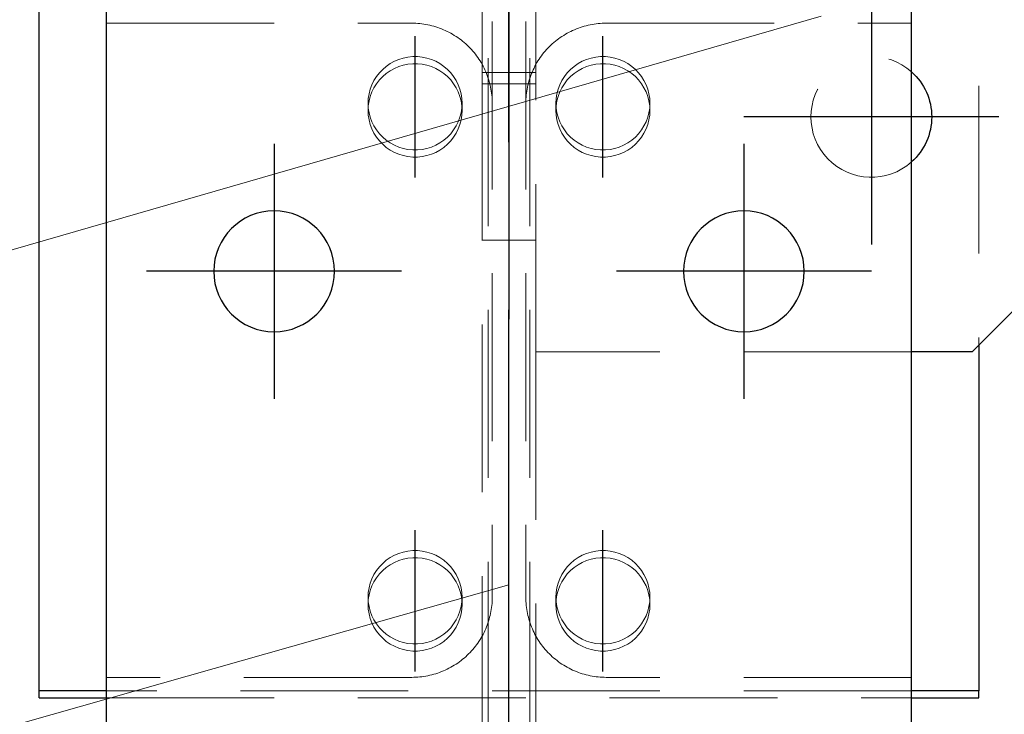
# Model space of a CAD drawing. Header units: millimetres. Extents: x 3515 to 4529, y 13642 to 14292.
# Tile 82 of 96: x 4238 to 4252, y 14184 to 14195. Entities that reach past the tile are written whole.
import ezdxf

# ---------------------------------------------------------------- set-up
doc = ezdxf.new("R2010")
doc.units = ezdxf.units.MM
doc.header["$LTSCALE"] = 10
doc.linetypes.add('HIDDEN', pattern=[0.375, 0.25, -0.125])
doc.linetypes.add('MITTE', pattern=[2, 1.25, -0.25, 0.25, -0.25])
doc.layers.get('Defpoints').update_dxf_attribs({"color": 1})
for name, color, linetype, lineweight in [('PS_DIM', 4, 'Continuous', 13), ('PS_Hidden', 2, 'HIDDEN', 9), ('PS_Pos', 1, 'Continuous', 15), ('PS_SOLID', 7, 'Continuous', 30)]:
    doc.layers.add(name, color=color, linetype=linetype, lineweight=lineweight)
doc.layers.add('PS_MID', color=5, linetype='MITTE')
doc.layers.add('PS_SHAPE', color=3, linetype='Continuous')
doc.styles.add('simplex', font='simplex.shx', dxfattribs={"width": 0.75})
doc.dimstyles.new('1_10_GŁ_DS1-LS10', dxfattribs={"dimtxt": 2, "dimasz": 2, "dimexe": 2, "dimexo": 5, "dimgap": 1, "dimtad": 1, "dimjust": 4, "dimdec": 0, "dimlfac": 10, "dimtxsty": 'simplex', "dimblk1": 'NONE', "dimsah": 1, "dimcen": 2, "dimclrd": 256, "dimclre": 256, "dimclrt": 3, "dimadec": 1, "dimazin": 0, "dimtfac": 1, "dimtdec": 0, "dimtmove": 2, "dimatfit": 3, "dimfxl": 1, "dimarcsym": 0})

# ---------------------------------------------------------------- blocks, each defined once
blk = doc.blocks.new('*D213')
at = {"layer": 'Defpoints', "color": 0, "transparency": 16777216}
for p in [(4248.319, 14193.109), (4264.911, 14193.109), (4250.819, 14057.599)]:
    blk.add_point(p, dxfattribs=at)
at = {"layer": 'PS_DIM', "lineweight": -2, "transparency": 16777216}
for p, q in [((4253.319, 14193.109), (4266.911, 14193.109)), ((4264.911, 14057.599), (4264.911, 14191.109)), ((4255.819, 14057.599), (4266.911, 14057.599))]:
    blk.add_line(p, q, dxfattribs=at)
at = {"layer": 'PS_DIM', "transparency": 16777216}
blk.add_solid([(4264.578, 14191.109), (4265.245, 14191.109), (4264.911, 14193.109)], dxfattribs=at)
at = {"layer": 'PS_DIM', "color": 3, "transparency": 16777216, "insert": (4261.284, 14195.129), "char_height": 2, "attachment_point": 5, "rotation": 0.0573, "style": 'simplex'}
blk.add_mtext('3969', dxfattribs=at)
blk = doc.blocks.new('_None')
blk = doc.blocks.new('*D214')
at = {"layer": 'Defpoints', "color": 0, "transparency": 16777216}
for p in [(4241.851, 14212.233), (4264.911, 14212.233), (4250.819, 14057.599)]:
    blk.add_point(p, dxfattribs=at)
at = {"layer": 'PS_DIM', "lineweight": -2, "transparency": 16777216}
for p, q in [((4246.851, 14212.233), (4266.911, 14212.233)), ((4264.911, 14057.599), (4264.911, 14210.233)), ((4255.819, 14057.599), (4266.911, 14057.599))]:
    blk.add_line(p, q, dxfattribs=at)
at = {"layer": 'PS_DIM', "transparency": 16777216}
blk.add_solid([(4264.578, 14210.233), (4265.245, 14210.233), (4264.911, 14212.233)], dxfattribs=at)
at = {"layer": 'PS_DIM', "color": 3, "transparency": 16777216, "insert": (4261.391, 14214.253), "char_height": 2, "attachment_point": 5, "rotation": 0.0573, "style": 'simplex'}
blk.add_mtext('4160', dxfattribs=at)
blk = doc.blocks.new('*X471')
at = {"layer": 'PS_Hidden', "color": 2, "linetype": 'HIDDEN'}
for p, q in [((4244.509, 14157.733), (4244.509, 14212.233)), ((4245.129, 14157.733), (4245.129, 14212.233)), ((4244.569, 14198.28), (4244.569, 14185.954)), ((4245.069, 14198.28), (4245.069, 14185.954)), ((4245.219, 14189.609), (4245.219, 14197.609)), ((4251.819, 14197.323), (4251.819, 14189.709)), ((4244.419, 14193.768), (4244.419, 14196.003)), ((4238.819, 14194.505), (4243.369, 14194.505)), ((4243.369, 14194.505), (4243.4, 14194.505)), ((4243.4, 14194.505), (4243.43, 14194.504)), ((4243.43, 14194.504), (4243.46, 14194.502)), ((4243.46, 14194.502), (4243.491, 14194.499)), ((4243.491, 14194.499), (4243.521, 14194.496)), ((4243.521, 14194.496), (4243.551, 14194.491)), ((4243.551, 14194.491), (4243.581, 14194.486)), ((4243.581, 14194.486), (4243.611, 14194.481)), ((4243.611, 14194.481), (4243.641, 14194.474)), ((4243.641, 14194.474), (4243.67, 14194.467)), ((4243.67, 14194.467), (4243.699, 14194.459)), ((4243.699, 14194.459), (4243.729, 14194.45)), ((4245.91, 14194.45), (4245.939, 14194.459)), ((4245.939, 14194.459), (4245.969, 14194.467)), ((4245.969, 14194.467), (4245.998, 14194.474)), ((4245.998, 14194.474), (4246.028, 14194.481)), ((4246.028, 14194.481), (4246.058, 14194.486)), ((4246.058, 14194.486), (4246.088, 14194.491)), ((4246.088, 14194.491), (4246.118, 14194.496)), ((4246.118, 14194.496), (4246.148, 14194.499)), ((4246.148, 14194.499), (4246.178, 14194.502)), ((4246.178, 14194.502), (4246.209, 14194.504)), ((4246.209, 14194.504), (4246.239, 14194.505)), ((4246.239, 14194.505), (4246.269, 14194.505)), ((4246.269, 14194.505), (4246.269, 14194.505)), ((4246.269, 14194.505), (4250.819, 14194.505)), ((4243.729, 14194.45), (4243.757, 14194.441)), ((4243.757, 14194.441), (4243.786, 14194.431)), ((4243.786, 14194.431), (4243.815, 14194.42)), ((4243.815, 14194.42), (4243.843, 14194.408)), ((4243.843, 14194.408), (4243.87, 14194.396)), ((4243.87, 14194.396), (4243.898, 14194.383)), ((4243.898, 14194.383), (4243.925, 14194.369)), ((4243.925, 14194.369), (4243.952, 14194.355)), ((4243.952, 14194.355), (4243.978, 14194.34)), ((4243.978, 14194.34), (4244.004, 14194.324)), ((4244.004, 14194.324), (4244.03, 14194.308)), ((4245.609, 14194.308), (4245.635, 14194.324)), ((4245.635, 14194.324), (4245.661, 14194.34)), ((4245.661, 14194.34), (4245.687, 14194.355)), ((4245.687, 14194.355), (4245.714, 14194.369)), ((4245.714, 14194.369), (4245.741, 14194.383)), ((4245.741, 14194.383), (4245.768, 14194.396)), ((4245.768, 14194.396), (4245.796, 14194.408)), ((4245.796, 14194.408), (4245.824, 14194.42)), ((4245.824, 14194.42), (4245.853, 14194.431)), ((4245.853, 14194.431), (4245.881, 14194.441)), ((4245.881, 14194.441), (4245.91, 14194.45)), ((4244.03, 14194.308), (4244.055, 14194.291)), ((4244.055, 14194.291), (4244.08, 14194.274)), ((4244.08, 14194.274), (4244.104, 14194.255)), ((4244.104, 14194.255), (4244.128, 14194.237)), ((4244.128, 14194.237), (4244.151, 14194.217)), ((4244.151, 14194.217), (4244.174, 14194.197)), ((4244.174, 14194.197), (4244.196, 14194.177)), ((4244.196, 14194.177), (4244.218, 14194.156)), ((4245.421, 14194.156), (4245.443, 14194.177)), ((4245.443, 14194.177), (4245.465, 14194.197)), ((4245.465, 14194.197), (4245.488, 14194.217)), ((4245.488, 14194.217), (4245.511, 14194.237)), ((4245.511, 14194.237), (4245.535, 14194.255)), ((4245.535, 14194.255), (4245.559, 14194.274)), ((4245.559, 14194.274), (4245.584, 14194.291)), ((4245.584, 14194.291), (4245.609, 14194.308)), ((4244.218, 14194.156), (4244.239, 14194.134)), ((4244.239, 14194.134), (4244.26, 14194.112)), ((4244.26, 14194.112), (4244.28, 14194.089)), ((4244.28, 14194.089), (4244.299, 14194.066)), ((4244.299, 14194.066), (4244.318, 14194.042)), ((4244.318, 14194.042), (4244.337, 14194.018)), ((4244.337, 14194.018), (4244.354, 14193.994)), ((4245.284, 14193.994), (4245.302, 14194.018)), ((4245.302, 14194.018), (4245.32, 14194.042)), ((4245.32, 14194.042), (4245.339, 14194.066)), ((4245.339, 14194.066), (4245.359, 14194.089)), ((4245.359, 14194.089), (4245.379, 14194.112)), ((4245.379, 14194.112), (4245.4, 14194.134)), ((4245.4, 14194.134), (4245.421, 14194.156)), ((4242.991, 14193.862), (4243.049, 14193.903)), ((4243.049, 14193.903), (4243.111, 14193.937)), ((4243.111, 14193.937), (4243.176, 14193.965)), ((4243.176, 14193.965), (4243.244, 14193.986)), ((4243.244, 14193.88), (4243.176, 14193.858)), ((4243.244, 14193.986), (4243.313, 14194)), ((4243.313, 14193.894), (4243.244, 14193.88)), ((4243.313, 14194), (4243.384, 14194.007)), ((4243.384, 14193.901), (4243.313, 14193.894)), ((4243.384, 14194.007), (4243.455, 14194.007)), ((4243.455, 14193.901), (4243.384, 14193.901)), ((4243.455, 14194.007), (4243.525, 14194)), ((4243.525, 14193.894), (4243.455, 14193.901)), ((4243.525, 14194), (4243.595, 14193.986)), ((4243.595, 14193.88), (4243.525, 14193.894)), ((4243.595, 14193.986), (4243.662, 14193.965)), ((4243.662, 14193.858), (4243.595, 14193.88)), ((4243.662, 14193.965), (4243.728, 14193.937)), ((4243.728, 14193.937), (4243.79, 14193.903)), ((4243.79, 14193.903), (4243.848, 14193.862)), ((4244.354, 14193.994), (4244.371, 14193.968)), ((4244.371, 14193.968), (4244.388, 14193.943)), ((4244.388, 14193.943), (4244.403, 14193.917)), ((4244.403, 14193.917), (4244.419, 14193.891)), ((4244.419, 14193.891), (4244.433, 14193.864)), ((4245.206, 14193.864), (4245.22, 14193.891)), ((4245.22, 14193.891), (4245.235, 14193.917)), ((4245.235, 14193.917), (4245.251, 14193.943)), ((4245.251, 14193.943), (4245.267, 14193.968)), ((4245.267, 14193.968), (4245.284, 14193.994)), ((4245.791, 14193.862), (4245.849, 14193.903)), ((4245.849, 14193.903), (4245.911, 14193.937)), ((4245.911, 14193.937), (4245.976, 14193.965)), ((4245.976, 14193.965), (4246.044, 14193.986)), ((4246.044, 14193.88), (4245.976, 14193.858)), ((4246.044, 14193.986), (4246.113, 14194)), ((4246.113, 14193.894), (4246.044, 14193.88)), ((4246.113, 14194), (4246.184, 14194.007)), ((4246.184, 14193.901), (4246.113, 14193.894)), ((4246.184, 14194.007), (4246.255, 14194.007)), ((4246.255, 14193.901), (4246.184, 14193.901)), ((4246.255, 14194.007), (4246.325, 14194)), ((4246.325, 14193.894), (4246.255, 14193.901)), ((4246.325, 14194), (4246.395, 14193.986)), ((4246.395, 14193.88), (4246.325, 14193.894)), ((4246.395, 14193.986), (4246.462, 14193.965)), ((4246.462, 14193.858), (4246.395, 14193.88)), ((4246.462, 14193.965), (4246.528, 14193.937)), ((4246.528, 14193.937), (4246.59, 14193.903)), ((4246.59, 14193.903), (4246.648, 14193.862)), ((4242.845, 14193.709), (4242.888, 14193.765)), ((4242.888, 14193.765), (4242.937, 14193.816)), ((4242.937, 14193.816), (4242.991, 14193.862)), ((4242.991, 14193.756), (4242.937, 14193.71)), ((4243.049, 14193.796), (4242.991, 14193.756)), ((4243.111, 14193.831), (4243.049, 14193.796)), ((4243.176, 14193.858), (4243.111, 14193.831)), ((4243.728, 14193.831), (4243.662, 14193.858)), ((4243.79, 14193.796), (4243.728, 14193.831)), ((4243.848, 14193.756), (4243.79, 14193.796)), ((4243.848, 14193.862), (4243.902, 14193.816)), ((4243.902, 14193.71), (4243.848, 14193.756)), ((4243.902, 14193.816), (4243.951, 14193.765)), ((4243.951, 14193.765), (4243.994, 14193.709)), ((4244.419, 14193.768), (4244.419, 14177.072)), ((4245.219, 14193.768), (4244.419, 14193.768)), ((4244.433, 14193.864), (4244.447, 14193.837)), ((4244.447, 14193.837), (4244.46, 14193.81)), ((4244.46, 14193.81), (4244.472, 14193.782)), ((4244.472, 14193.782), (4244.484, 14193.754)), ((4244.484, 14193.754), (4244.495, 14193.726)), ((4244.495, 14193.726), (4244.505, 14193.698)), ((4245.134, 14193.698), (4245.144, 14193.726)), ((4245.144, 14193.726), (4245.155, 14193.754)), ((4245.155, 14193.754), (4245.167, 14193.782)), ((4245.167, 14193.782), (4245.179, 14193.81)), ((4245.179, 14193.81), (4245.192, 14193.837)), ((4245.192, 14193.837), (4245.206, 14193.864)), ((4245.645, 14193.709), (4245.688, 14193.765)), ((4245.688, 14193.765), (4245.737, 14193.816)), ((4245.737, 14193.816), (4245.791, 14193.862)), ((4245.791, 14193.756), (4245.737, 14193.71)), ((4245.849, 14193.796), (4245.791, 14193.756)), ((4245.911, 14193.831), (4245.849, 14193.796)), ((4245.976, 14193.858), (4245.911, 14193.831)), ((4246.528, 14193.831), (4246.462, 14193.858)), ((4246.59, 14193.796), (4246.528, 14193.831)), ((4246.648, 14193.756), (4246.59, 14193.796)), ((4246.648, 14193.862), (4246.702, 14193.816)), ((4246.702, 14193.71), (4246.648, 14193.756)), ((4246.702, 14193.816), (4246.751, 14193.765)), ((4246.751, 14193.765), (4246.794, 14193.709)), ((4242.751, 14193.52), (4242.776, 14193.586)), ((4242.776, 14193.586), (4242.807, 14193.65)), ((4242.807, 14193.65), (4242.845, 14193.709)), ((4242.845, 14193.603), (4242.807, 14193.544)), ((4242.888, 14193.659), (4242.845, 14193.603)), ((4242.937, 14193.71), (4242.888, 14193.659)), ((4243.951, 14193.659), (4243.902, 14193.71)), ((4243.994, 14193.603), (4243.951, 14193.659)), ((4243.994, 14193.709), (4244.031, 14193.65)), ((4244.031, 14193.544), (4243.994, 14193.603)), ((4244.031, 14193.65), (4244.063, 14193.586)), ((4244.063, 14193.586), (4244.087, 14193.52)), ((4245.219, 14193.6), (4244.419, 14193.6)), ((4244.505, 14193.698), (4244.514, 14193.669)), ((4244.514, 14193.669), (4244.523, 14193.64)), ((4244.523, 14193.64), (4244.531, 14193.611)), ((4244.531, 14193.611), (4244.538, 14193.582)), ((4244.538, 14193.582), (4244.545, 14193.552)), ((4245.094, 14193.552), (4245.1, 14193.582)), ((4245.1, 14193.582), (4245.108, 14193.611)), ((4245.108, 14193.611), (4245.116, 14193.64)), ((4245.116, 14193.64), (4245.124, 14193.669)), ((4245.124, 14193.669), (4245.134, 14193.698)), ((4245.551, 14193.52), (4245.576, 14193.586)), ((4245.576, 14193.586), (4245.607, 14193.65)), ((4245.607, 14193.65), (4245.645, 14193.709)), ((4245.645, 14193.603), (4245.607, 14193.544)), ((4245.688, 14193.659), (4245.645, 14193.603)), ((4245.737, 14193.71), (4245.688, 14193.659)), ((4246.751, 14193.659), (4246.702, 14193.71)), ((4246.794, 14193.603), (4246.751, 14193.659)), ((4246.794, 14193.709), (4246.831, 14193.65)), ((4246.831, 14193.544), (4246.794, 14193.603)), ((4246.831, 14193.65), (4246.863, 14193.586)), ((4246.863, 14193.586), (4246.887, 14193.52)), ((4242.723, 14193.382), (4242.734, 14193.452)), ((4242.734, 14193.452), (4242.751, 14193.52)), ((4242.776, 14193.48), (4242.751, 14193.414)), ((4242.807, 14193.544), (4242.776, 14193.48)), ((4244.063, 14193.48), (4244.031, 14193.544)), ((4244.087, 14193.414), (4244.063, 14193.48)), ((4244.087, 14193.52), (4244.105, 14193.452)), ((4244.105, 14193.452), (4244.116, 14193.382)), ((4244.545, 14193.552), (4244.551, 14193.522)), ((4244.551, 14193.522), (4244.556, 14193.493)), ((4244.556, 14193.493), (4244.56, 14193.463)), ((4244.56, 14193.463), (4244.563, 14193.433)), ((4244.563, 14193.433), (4244.566, 14193.402)), ((4245.073, 14193.402), (4245.076, 14193.433)), ((4245.076, 14193.433), (4245.079, 14193.463)), ((4245.079, 14193.463), (4245.083, 14193.493)), ((4245.083, 14193.493), (4245.088, 14193.522)), ((4245.088, 14193.522), (4245.094, 14193.552)), ((4245.523, 14193.382), (4245.534, 14193.452)), ((4245.534, 14193.452), (4245.551, 14193.52)), ((4245.576, 14193.48), (4245.551, 14193.414)), ((4245.607, 14193.544), (4245.576, 14193.48)), ((4246.863, 14193.48), (4246.831, 14193.544)), ((4246.887, 14193.414), (4246.863, 14193.48)), ((4246.887, 14193.52), (4246.905, 14193.452)), ((4246.905, 14193.452), (4246.916, 14193.382)), ((4242.719, 14193.312), (4242.723, 14193.382)), ((4242.723, 14193.241), (4242.719, 14193.312)), ((4242.719, 14193.312), (4242.719, 14193.206)), ((4242.734, 14193.346), (4242.723, 14193.276)), ((4242.751, 14193.414), (4242.734, 14193.346)), ((4244.105, 14193.346), (4244.087, 14193.414)), ((4244.116, 14193.276), (4244.105, 14193.346)), ((4244.116, 14193.382), (4244.119, 14193.312)), ((4244.119, 14193.312), (4244.116, 14193.241)), ((4244.119, 14193.312), (4244.119, 14193.206)), ((4244.566, 14193.402), (4244.568, 14193.372)), ((4244.568, 14193.372), (4244.569, 14193.342)), ((4244.569, 14193.342), (4244.569, 14193.312)), ((4244.569, 14193.312), (4244.569, 14193.312)), ((4245.069, 14193.312), (4245.07, 14193.342)), ((4245.07, 14193.342), (4245.071, 14193.372)), ((4245.071, 14193.372), (4245.073, 14193.402)), ((4245.519, 14193.312), (4245.523, 14193.382)), ((4245.523, 14193.241), (4245.519, 14193.312)), ((4245.519, 14193.312), (4245.519, 14193.206)), ((4245.534, 14193.346), (4245.523, 14193.276)), ((4245.551, 14193.414), (4245.534, 14193.346)), ((4246.905, 14193.346), (4246.887, 14193.414)), ((4246.916, 14193.276), (4246.905, 14193.346)), ((4246.916, 14193.382), (4246.919, 14193.312)), ((4246.919, 14193.312), (4246.916, 14193.241)), ((4246.919, 14193.312), (4246.919, 14193.206)), ((4242.723, 14193.276), (4242.719, 14193.206)), ((4242.719, 14193.206), (4242.723, 14193.135)), ((4242.734, 14193.172), (4242.723, 14193.241)), ((4242.751, 14193.103), (4242.734, 14193.172)), ((4244.105, 14193.172), (4244.087, 14193.103)), ((4244.116, 14193.241), (4244.105, 14193.172)), ((4244.119, 14193.206), (4244.116, 14193.276)), ((4244.116, 14193.135), (4244.119, 14193.206)), ((4245.523, 14193.276), (4245.519, 14193.206)), ((4245.519, 14193.206), (4245.523, 14193.135)), ((4245.534, 14193.172), (4245.523, 14193.241)), ((4245.551, 14193.103), (4245.534, 14193.172)), ((4246.905, 14193.172), (4246.887, 14193.103)), ((4246.916, 14193.241), (4246.905, 14193.172)), ((4246.919, 14193.206), (4246.916, 14193.276)), ((4246.916, 14193.135), (4246.919, 14193.206)), ((4242.723, 14193.135), (4242.734, 14193.066)), ((4242.734, 14193.066), (4242.751, 14192.997)), ((4242.776, 14193.037), (4242.751, 14193.103)), ((4242.751, 14192.997), (4242.776, 14192.931)), ((4242.807, 14192.974), (4242.776, 14193.037)), ((4244.063, 14193.037), (4244.031, 14192.974)), ((4244.087, 14193.103), (4244.063, 14193.037)), ((4244.063, 14192.931), (4244.087, 14192.997)), ((4244.087, 14192.997), (4244.105, 14193.066)), ((4244.105, 14193.066), (4244.116, 14193.135)), ((4245.523, 14193.135), (4245.534, 14193.066)), ((4245.534, 14193.066), (4245.551, 14192.997)), ((4245.576, 14193.037), (4245.551, 14193.103)), ((4245.551, 14192.997), (4245.576, 14192.931)), ((4245.607, 14192.974), (4245.576, 14193.037)), ((4246.863, 14193.037), (4246.831, 14192.974)), ((4246.887, 14193.103), (4246.863, 14193.037)), ((4246.863, 14192.931), (4246.887, 14192.997)), ((4246.887, 14192.997), (4246.905, 14193.066)), ((4246.905, 14193.066), (4246.916, 14193.135)), ((4242.776, 14192.931), (4242.807, 14192.868)), ((4242.845, 14192.914), (4242.807, 14192.974)), ((4242.807, 14192.868), (4242.845, 14192.808)), ((4242.888, 14192.858), (4242.845, 14192.914)), ((4242.937, 14192.807), (4242.888, 14192.858)), ((4243.951, 14192.858), (4243.902, 14192.807)), ((4243.994, 14192.914), (4243.951, 14192.858)), ((4244.031, 14192.974), (4243.994, 14192.914)), ((4243.994, 14192.808), (4244.031, 14192.868)), ((4244.031, 14192.868), (4244.063, 14192.931)), ((4245.576, 14192.931), (4245.607, 14192.868)), ((4245.645, 14192.914), (4245.607, 14192.974)), ((4245.607, 14192.868), (4245.645, 14192.808)), ((4245.688, 14192.858), (4245.645, 14192.914)), ((4245.737, 14192.807), (4245.688, 14192.858)), ((4246.751, 14192.858), (4246.702, 14192.807)), ((4246.794, 14192.914), (4246.751, 14192.858)), ((4246.831, 14192.974), (4246.794, 14192.914)), ((4246.794, 14192.808), (4246.831, 14192.868)), ((4246.831, 14192.868), (4246.863, 14192.931)), ((4242.845, 14192.808), (4242.888, 14192.752)), ((4242.888, 14192.752), (4242.937, 14192.701)), ((4242.991, 14192.761), (4242.937, 14192.807)), ((4242.937, 14192.701), (4242.991, 14192.655)), ((4243.049, 14192.721), (4242.991, 14192.761)), ((4243.111, 14192.687), (4243.049, 14192.721)), ((4243.79, 14192.721), (4243.728, 14192.687)), ((4243.848, 14192.761), (4243.79, 14192.721)), ((4243.902, 14192.807), (4243.848, 14192.761)), ((4243.848, 14192.655), (4243.902, 14192.701)), ((4243.902, 14192.701), (4243.951, 14192.752)), ((4243.951, 14192.752), (4243.994, 14192.808)), ((4245.645, 14192.808), (4245.688, 14192.752)), ((4245.688, 14192.752), (4245.737, 14192.701)), ((4245.791, 14192.761), (4245.737, 14192.807)), ((4245.737, 14192.701), (4245.791, 14192.655)), ((4245.849, 14192.721), (4245.791, 14192.761)), ((4245.911, 14192.687), (4245.849, 14192.721)), ((4246.59, 14192.721), (4246.528, 14192.687)), ((4246.648, 14192.761), (4246.59, 14192.721)), ((4246.702, 14192.807), (4246.648, 14192.761)), ((4246.648, 14192.655), (4246.702, 14192.701)), ((4246.702, 14192.701), (4246.751, 14192.752)), ((4246.751, 14192.752), (4246.794, 14192.808)), ((4242.991, 14192.655), (4243.049, 14192.615)), ((4243.049, 14192.615), (4243.111, 14192.581)), ((4243.176, 14192.659), (4243.111, 14192.687)), ((4243.111, 14192.581), (4243.176, 14192.553)), ((4243.244, 14192.638), (4243.176, 14192.659)), ((4243.176, 14192.553), (4243.244, 14192.532)), ((4243.313, 14192.624), (4243.244, 14192.638)), ((4243.384, 14192.617), (4243.313, 14192.624)), ((4243.455, 14192.617), (4243.384, 14192.617)), ((4243.525, 14192.624), (4243.455, 14192.617)), ((4243.595, 14192.638), (4243.525, 14192.624)), ((4243.662, 14192.659), (4243.595, 14192.638)), ((4243.595, 14192.532), (4243.662, 14192.553)), ((4243.728, 14192.687), (4243.662, 14192.659)), ((4243.662, 14192.553), (4243.728, 14192.581)), ((4243.728, 14192.581), (4243.79, 14192.615)), ((4243.79, 14192.615), (4243.848, 14192.655)), ((4245.791, 14192.655), (4245.849, 14192.615)), ((4245.849, 14192.615), (4245.911, 14192.581)), ((4245.976, 14192.659), (4245.911, 14192.687)), ((4245.911, 14192.581), (4245.976, 14192.553)), ((4246.044, 14192.638), (4245.976, 14192.659)), ((4245.976, 14192.553), (4246.044, 14192.532)), ((4246.113, 14192.624), (4246.044, 14192.638)), ((4246.184, 14192.617), (4246.113, 14192.624)), ((4246.255, 14192.617), (4246.184, 14192.617)), ((4246.325, 14192.624), (4246.255, 14192.617)), ((4246.395, 14192.638), (4246.325, 14192.624)), ((4246.462, 14192.659), (4246.395, 14192.638)), ((4246.395, 14192.532), (4246.462, 14192.553)), ((4246.528, 14192.687), (4246.462, 14192.659)), ((4246.462, 14192.553), (4246.528, 14192.581)), ((4246.528, 14192.581), (4246.59, 14192.615)), ((4246.59, 14192.615), (4246.648, 14192.655)), ((4243.244, 14192.532), (4243.313, 14192.518)), ((4243.313, 14192.518), (4243.384, 14192.511)), ((4243.384, 14192.511), (4243.455, 14192.511)), ((4243.455, 14192.511), (4243.525, 14192.518)), ((4243.525, 14192.518), (4243.595, 14192.532)), ((4246.044, 14192.532), (4246.113, 14192.518)), ((4246.113, 14192.518), (4246.184, 14192.511)), ((4246.184, 14192.511), (4246.255, 14192.511)), ((4246.255, 14192.511), (4246.325, 14192.518)), ((4246.325, 14192.518), (4246.395, 14192.532)), ((4245.219, 14191.272), (4244.419, 14191.272)), ((4245.219, 14189.609), (4245.219, 14177.072)), ((4250.819, 14189.609), (4245.219, 14189.609)), ((4242.991, 14186.504), (4243.049, 14186.544)), ((4243.049, 14186.544), (4243.111, 14186.579)), ((4243.111, 14186.579), (4243.176, 14186.606)), ((4243.176, 14186.606), (4243.244, 14186.627)), ((4243.244, 14186.627), (4243.313, 14186.642)), ((4243.313, 14186.536), (4243.244, 14186.521)), ((4243.313, 14186.642), (4243.384, 14186.649)), ((4243.384, 14186.543), (4243.313, 14186.536)), ((4243.384, 14186.649), (4243.455, 14186.649)), ((4243.455, 14186.543), (4243.384, 14186.543)), ((4243.455, 14186.649), (4243.525, 14186.642)), ((4243.525, 14186.536), (4243.455, 14186.543)), ((4243.525, 14186.642), (4243.595, 14186.627)), ((4243.595, 14186.521), (4243.525, 14186.536)), ((4243.595, 14186.627), (4243.662, 14186.606)), ((4243.662, 14186.606), (4243.728, 14186.579)), ((4243.728, 14186.579), (4243.79, 14186.544)), ((4243.79, 14186.544), (4243.848, 14186.504)), ((4245.791, 14186.504), (4245.849, 14186.544)), ((4245.849, 14186.544), (4245.911, 14186.579)), ((4245.911, 14186.579), (4245.976, 14186.606)), ((4245.976, 14186.606), (4246.044, 14186.627)), ((4246.044, 14186.627), (4246.113, 14186.642)), ((4246.113, 14186.536), (4246.044, 14186.521)), ((4246.113, 14186.642), (4246.184, 14186.649)), ((4246.184, 14186.543), (4246.113, 14186.536)), ((4246.184, 14186.649), (4246.255, 14186.649)), ((4246.255, 14186.543), (4246.184, 14186.543)), ((4246.255, 14186.649), (4246.325, 14186.642)), ((4246.325, 14186.536), (4246.255, 14186.543)), ((4246.325, 14186.642), (4246.395, 14186.627)), ((4246.395, 14186.521), (4246.325, 14186.536)), ((4246.395, 14186.627), (4246.462, 14186.606)), ((4246.462, 14186.606), (4246.528, 14186.579)), ((4246.528, 14186.579), (4246.59, 14186.544)), ((4246.59, 14186.544), (4246.648, 14186.504)), ((4242.845, 14186.351), (4242.888, 14186.407)), ((4242.888, 14186.407), (4242.937, 14186.458)), ((4242.937, 14186.458), (4242.991, 14186.504)), ((4242.991, 14186.398), (4242.937, 14186.352)), ((4243.049, 14186.438), (4242.991, 14186.398)), ((4243.111, 14186.472), (4243.049, 14186.438)), ((4243.176, 14186.5), (4243.111, 14186.472)), ((4243.244, 14186.521), (4243.176, 14186.5)), ((4243.662, 14186.5), (4243.595, 14186.521)), ((4243.728, 14186.472), (4243.662, 14186.5)), ((4243.79, 14186.438), (4243.728, 14186.472)), ((4243.848, 14186.398), (4243.79, 14186.438)), ((4243.848, 14186.504), (4243.902, 14186.458)), ((4243.902, 14186.352), (4243.848, 14186.398)), ((4243.902, 14186.458), (4243.951, 14186.407)), ((4243.951, 14186.407), (4243.994, 14186.351)), ((4245.645, 14186.351), (4245.688, 14186.407)), ((4245.688, 14186.407), (4245.737, 14186.458)), ((4245.737, 14186.458), (4245.791, 14186.504)), ((4245.791, 14186.398), (4245.737, 14186.352)), ((4245.849, 14186.438), (4245.791, 14186.398)), ((4245.911, 14186.472), (4245.849, 14186.438)), ((4245.976, 14186.5), (4245.911, 14186.472)), ((4246.044, 14186.521), (4245.976, 14186.5)), ((4246.462, 14186.5), (4246.395, 14186.521)), ((4246.528, 14186.472), (4246.462, 14186.5)), ((4246.59, 14186.438), (4246.528, 14186.472)), ((4246.648, 14186.398), (4246.59, 14186.438)), ((4246.648, 14186.504), (4246.702, 14186.458)), ((4246.702, 14186.352), (4246.648, 14186.398)), ((4246.702, 14186.458), (4246.751, 14186.407)), ((4246.751, 14186.407), (4246.794, 14186.351)), ((4242.776, 14186.228), (4242.807, 14186.291)), ((4242.807, 14186.291), (4242.845, 14186.351)), ((4242.845, 14186.245), (4242.807, 14186.185)), ((4242.888, 14186.301), (4242.845, 14186.245)), ((4242.937, 14186.352), (4242.888, 14186.301)), ((4243.951, 14186.301), (4243.902, 14186.352)), ((4243.994, 14186.245), (4243.951, 14186.301)), ((4243.994, 14186.351), (4244.031, 14186.291)), ((4244.031, 14186.185), (4243.994, 14186.245)), ((4244.031, 14186.291), (4244.063, 14186.228)), ((4245.576, 14186.228), (4245.607, 14186.291)), ((4245.607, 14186.291), (4245.645, 14186.351)), ((4245.645, 14186.245), (4245.607, 14186.185)), ((4245.688, 14186.301), (4245.645, 14186.245)), ((4245.737, 14186.352), (4245.688, 14186.301)), ((4246.751, 14186.301), (4246.702, 14186.352)), ((4246.794, 14186.245), (4246.751, 14186.301)), ((4246.794, 14186.351), (4246.831, 14186.291)), ((4246.831, 14186.185), (4246.794, 14186.245)), ((4246.831, 14186.291), (4246.863, 14186.228)), ((4242.734, 14186.094), (4242.751, 14186.162)), ((4242.751, 14186.162), (4242.776, 14186.228)), ((4242.776, 14186.122), (4242.751, 14186.056)), ((4242.807, 14186.185), (4242.776, 14186.122)), ((4244.063, 14186.122), (4244.031, 14186.185)), ((4244.063, 14186.228), (4244.087, 14186.162)), ((4244.087, 14186.056), (4244.063, 14186.122)), ((4244.087, 14186.162), (4244.105, 14186.094)), ((4245.534, 14186.094), (4245.551, 14186.162)), ((4245.551, 14186.162), (4245.576, 14186.228)), ((4245.576, 14186.122), (4245.551, 14186.056)), ((4245.607, 14186.185), (4245.576, 14186.122)), ((4246.863, 14186.122), (4246.831, 14186.185)), ((4246.863, 14186.228), (4246.887, 14186.162)), ((4246.887, 14186.056), (4246.863, 14186.122)), ((4246.887, 14186.162), (4246.905, 14186.094)), ((4242.719, 14185.954), (4242.723, 14186.024)), ((4242.723, 14185.883), (4242.719, 14185.954)), ((4242.719, 14185.954), (4242.719, 14185.848)), ((4242.723, 14186.024), (4242.734, 14186.094)), ((4242.734, 14185.988), (4242.723, 14185.918)), ((4242.751, 14186.056), (4242.734, 14185.988)), ((4244.105, 14185.988), (4244.087, 14186.056)), ((4244.105, 14186.094), (4244.116, 14186.024)), ((4244.116, 14185.918), (4244.105, 14185.988)), ((4244.116, 14186.024), (4244.119, 14185.954)), ((4244.119, 14185.954), (4244.116, 14185.883)), ((4244.119, 14185.954), (4244.119, 14185.848)), ((4244.569, 14185.954), (4244.569, 14185.923)), ((4245.07, 14185.923), (4245.069, 14185.954)), ((4245.069, 14185.954), (4245.069, 14185.954)), ((4245.519, 14185.954), (4245.523, 14186.024)), ((4245.523, 14185.883), (4245.519, 14185.954)), ((4245.519, 14185.954), (4245.519, 14185.848)), ((4245.523, 14186.024), (4245.534, 14186.094)), ((4245.534, 14185.988), (4245.523, 14185.918)), ((4245.551, 14186.056), (4245.534, 14185.988)), ((4246.905, 14185.988), (4246.887, 14186.056)), ((4246.905, 14186.094), (4246.916, 14186.024)), ((4246.916, 14185.918), (4246.905, 14185.988)), ((4246.916, 14186.024), (4246.919, 14185.954)), ((4246.919, 14185.954), (4246.916, 14185.883)), ((4246.919, 14185.954), (4246.919, 14185.848)), ((4242.723, 14185.918), (4242.719, 14185.848)), ((4242.719, 14185.848), (4242.723, 14185.777)), ((4242.734, 14185.814), (4242.723, 14185.883)), ((4242.751, 14185.745), (4242.734, 14185.814)), ((4244.105, 14185.814), (4244.087, 14185.745)), ((4244.116, 14185.883), (4244.105, 14185.814)), ((4244.119, 14185.848), (4244.116, 14185.918)), ((4244.116, 14185.777), (4244.119, 14185.848)), ((4244.56, 14185.803), (4244.556, 14185.773)), ((4244.563, 14185.833), (4244.56, 14185.803)), ((4244.566, 14185.863), (4244.563, 14185.833)), ((4244.568, 14185.893), (4244.566, 14185.863)), ((4244.569, 14185.923), (4244.568, 14185.893)), ((4245.071, 14185.893), (4245.07, 14185.923)), ((4245.073, 14185.863), (4245.071, 14185.893)), ((4245.076, 14185.833), (4245.073, 14185.863)), ((4245.079, 14185.803), (4245.076, 14185.833)), ((4245.083, 14185.773), (4245.079, 14185.803)), ((4245.523, 14185.918), (4245.519, 14185.848)), ((4245.519, 14185.848), (4245.523, 14185.777)), ((4245.534, 14185.814), (4245.523, 14185.883)), ((4245.551, 14185.745), (4245.534, 14185.814)), ((4246.905, 14185.814), (4246.887, 14185.745)), ((4246.916, 14185.883), (4246.905, 14185.814)), ((4246.919, 14185.848), (4246.916, 14185.918)), ((4246.916, 14185.777), (4246.919, 14185.848)), ((4242.723, 14185.777), (4242.734, 14185.707)), ((4242.734, 14185.707), (4242.751, 14185.639)), ((4242.776, 14185.679), (4242.751, 14185.745)), ((4242.807, 14185.616), (4242.776, 14185.679)), ((4244.063, 14185.679), (4244.031, 14185.616)), ((4244.087, 14185.745), (4244.063, 14185.679)), ((4244.087, 14185.639), (4244.105, 14185.707)), ((4244.105, 14185.707), (4244.116, 14185.777)), ((4244.531, 14185.655), (4244.523, 14185.625)), ((4244.538, 14185.684), (4244.531, 14185.655)), ((4244.545, 14185.713), (4244.538, 14185.684)), ((4244.551, 14185.743), (4244.545, 14185.713)), ((4244.556, 14185.773), (4244.551, 14185.743)), ((4245.088, 14185.743), (4245.083, 14185.773)), ((4245.094, 14185.713), (4245.088, 14185.743)), ((4245.1, 14185.684), (4245.094, 14185.713)), ((4245.108, 14185.655), (4245.1, 14185.684)), ((4245.116, 14185.625), (4245.108, 14185.655)), ((4245.523, 14185.777), (4245.534, 14185.707)), ((4245.534, 14185.707), (4245.551, 14185.639)), ((4245.576, 14185.679), (4245.551, 14185.745)), ((4245.607, 14185.616), (4245.576, 14185.679)), ((4246.863, 14185.679), (4246.831, 14185.616)), ((4246.887, 14185.745), (4246.863, 14185.679)), ((4246.887, 14185.639), (4246.905, 14185.707)), ((4246.905, 14185.707), (4246.916, 14185.777)), ((4242.751, 14185.639), (4242.776, 14185.573)), ((4242.776, 14185.573), (4242.807, 14185.51)), ((4242.845, 14185.556), (4242.807, 14185.616)), ((4242.807, 14185.51), (4242.845, 14185.45)), ((4242.888, 14185.5), (4242.845, 14185.556)), ((4243.994, 14185.556), (4243.951, 14185.5)), ((4244.031, 14185.616), (4243.994, 14185.556)), ((4243.994, 14185.45), (4244.031, 14185.51)), ((4244.031, 14185.51), (4244.063, 14185.573)), ((4244.063, 14185.573), (4244.087, 14185.639)), ((4244.484, 14185.511), (4244.472, 14185.483)), ((4244.495, 14185.539), (4244.484, 14185.511)), ((4244.505, 14185.568), (4244.495, 14185.539)), ((4244.514, 14185.596), (4244.505, 14185.568)), ((4244.523, 14185.625), (4244.514, 14185.596)), ((4245.124, 14185.596), (4245.116, 14185.625)), ((4245.134, 14185.568), (4245.124, 14185.596)), ((4245.144, 14185.539), (4245.134, 14185.568)), ((4245.155, 14185.511), (4245.144, 14185.539)), ((4245.167, 14185.483), (4245.155, 14185.511)), ((4245.551, 14185.639), (4245.576, 14185.573)), ((4245.576, 14185.573), (4245.607, 14185.51)), ((4245.645, 14185.556), (4245.607, 14185.616)), ((4245.607, 14185.51), (4245.645, 14185.45)), ((4245.688, 14185.5), (4245.645, 14185.556)), ((4246.794, 14185.556), (4246.751, 14185.5)), ((4246.831, 14185.616), (4246.794, 14185.556)), ((4246.794, 14185.45), (4246.831, 14185.51)), ((4246.831, 14185.51), (4246.863, 14185.573)), ((4246.863, 14185.573), (4246.887, 14185.639)), ((4242.845, 14185.45), (4242.888, 14185.394)), ((4242.937, 14185.449), (4242.888, 14185.5)), ((4242.888, 14185.394), (4242.937, 14185.343)), ((4242.991, 14185.403), (4242.937, 14185.449)), ((4243.049, 14185.363), (4242.991, 14185.403)), ((4243.111, 14185.329), (4243.049, 14185.363)), ((4243.79, 14185.363), (4243.728, 14185.329)), ((4243.848, 14185.403), (4243.79, 14185.363)), ((4243.902, 14185.449), (4243.848, 14185.403)), ((4243.951, 14185.5), (4243.902, 14185.449)), ((4243.902, 14185.343), (4243.951, 14185.394)), ((4243.951, 14185.394), (4243.994, 14185.45)), ((4244.419, 14185.375), (4244.403, 14185.348)), ((4244.433, 14185.401), (4244.419, 14185.375)), ((4244.447, 14185.428), (4244.433, 14185.401)), ((4244.46, 14185.455), (4244.447, 14185.428)), ((4244.472, 14185.483), (4244.46, 14185.455)), ((4245.179, 14185.455), (4245.167, 14185.483)), ((4245.192, 14185.428), (4245.179, 14185.455)), ((4245.206, 14185.401), (4245.192, 14185.428)), ((4245.22, 14185.375), (4245.206, 14185.401)), ((4245.235, 14185.348), (4245.22, 14185.375)), ((4245.645, 14185.45), (4245.688, 14185.394)), ((4245.737, 14185.449), (4245.688, 14185.5)), ((4245.688, 14185.394), (4245.737, 14185.343)), ((4245.791, 14185.403), (4245.737, 14185.449)), ((4245.849, 14185.363), (4245.791, 14185.403)), ((4245.911, 14185.329), (4245.849, 14185.363)), ((4246.59, 14185.363), (4246.528, 14185.329)), ((4246.648, 14185.403), (4246.59, 14185.363)), ((4246.702, 14185.449), (4246.648, 14185.403)), ((4246.751, 14185.5), (4246.702, 14185.449)), ((4246.702, 14185.343), (4246.751, 14185.394)), ((4246.751, 14185.394), (4246.794, 14185.45)), ((4242.937, 14185.343), (4242.991, 14185.297)), ((4242.991, 14185.297), (4243.049, 14185.257)), ((4243.049, 14185.257), (4243.111, 14185.223)), ((4243.176, 14185.301), (4243.111, 14185.329)), ((4243.111, 14185.223), (4243.176, 14185.195)), ((4243.244, 14185.28), (4243.176, 14185.301)), ((4243.313, 14185.266), (4243.244, 14185.28)), ((4243.384, 14185.259), (4243.313, 14185.266)), ((4243.455, 14185.259), (4243.384, 14185.259)), ((4243.525, 14185.266), (4243.455, 14185.259)), ((4243.595, 14185.28), (4243.525, 14185.266)), ((4243.662, 14185.301), (4243.595, 14185.28)), ((4243.728, 14185.329), (4243.662, 14185.301)), ((4243.662, 14185.195), (4243.728, 14185.223)), ((4243.728, 14185.223), (4243.79, 14185.257)), ((4243.79, 14185.257), (4243.848, 14185.297)), ((4243.848, 14185.297), (4243.902, 14185.343)), ((4244.318, 14185.223), (4244.299, 14185.2)), ((4244.337, 14185.247), (4244.318, 14185.223)), ((4244.354, 14185.272), (4244.337, 14185.247)), ((4244.371, 14185.297), (4244.354, 14185.272)), ((4244.388, 14185.322), (4244.371, 14185.297)), ((4244.403, 14185.348), (4244.388, 14185.322)), ((4245.251, 14185.322), (4245.235, 14185.348)), ((4245.267, 14185.297), (4245.251, 14185.322)), ((4245.284, 14185.272), (4245.267, 14185.297)), ((4245.302, 14185.247), (4245.284, 14185.272)), ((4245.32, 14185.223), (4245.302, 14185.247)), ((4245.339, 14185.2), (4245.32, 14185.223)), ((4245.737, 14185.343), (4245.791, 14185.297)), ((4245.791, 14185.297), (4245.849, 14185.257)), ((4245.849, 14185.257), (4245.911, 14185.223)), ((4245.976, 14185.301), (4245.911, 14185.329)), ((4245.911, 14185.223), (4245.976, 14185.195)), ((4246.044, 14185.28), (4245.976, 14185.301)), ((4246.113, 14185.266), (4246.044, 14185.28)), ((4246.184, 14185.259), (4246.113, 14185.266)), ((4246.255, 14185.259), (4246.184, 14185.259)), ((4246.325, 14185.266), (4246.255, 14185.259)), ((4246.395, 14185.28), (4246.325, 14185.266)), ((4246.462, 14185.301), (4246.395, 14185.28)), ((4246.528, 14185.329), (4246.462, 14185.301)), ((4246.462, 14185.195), (4246.528, 14185.223)), ((4246.528, 14185.223), (4246.59, 14185.257)), ((4246.59, 14185.257), (4246.648, 14185.297)), ((4246.648, 14185.297), (4246.702, 14185.343)), ((4243.176, 14185.195), (4243.244, 14185.174)), ((4243.244, 14185.174), (4243.313, 14185.16)), ((4243.313, 14185.16), (4243.384, 14185.152)), ((4243.384, 14185.152), (4243.455, 14185.152)), ((4243.455, 14185.152), (4243.525, 14185.16)), ((4243.525, 14185.16), (4243.595, 14185.174)), ((4243.595, 14185.174), (4243.662, 14185.195)), ((4244.174, 14185.068), (4244.151, 14185.048)), ((4244.196, 14185.089), (4244.174, 14185.068)), ((4244.218, 14185.11), (4244.196, 14185.089)), ((4244.239, 14185.132), (4244.218, 14185.11)), ((4244.26, 14185.154), (4244.239, 14185.132)), ((4244.28, 14185.176), (4244.26, 14185.154)), ((4244.299, 14185.2), (4244.28, 14185.176)), ((4245.359, 14185.176), (4245.339, 14185.2)), ((4245.379, 14185.154), (4245.359, 14185.176)), ((4245.4, 14185.132), (4245.379, 14185.154)), ((4245.421, 14185.11), (4245.4, 14185.132)), ((4245.443, 14185.089), (4245.421, 14185.11)), ((4245.465, 14185.068), (4245.443, 14185.089)), ((4245.488, 14185.048), (4245.465, 14185.068)), ((4245.976, 14185.195), (4246.044, 14185.174)), ((4246.044, 14185.174), (4246.113, 14185.16)), ((4246.113, 14185.16), (4246.184, 14185.152)), ((4246.184, 14185.152), (4246.255, 14185.152)), ((4246.255, 14185.152), (4246.325, 14185.16)), ((4246.325, 14185.16), (4246.395, 14185.174)), ((4246.395, 14185.174), (4246.462, 14185.195)), ((4243.978, 14184.925), (4243.952, 14184.91)), ((4244.004, 14184.941), (4243.978, 14184.925)), ((4244.03, 14184.957), (4244.004, 14184.941)), ((4244.055, 14184.974), (4244.03, 14184.957)), ((4244.08, 14184.992), (4244.055, 14184.974)), ((4244.104, 14185.01), (4244.08, 14184.992)), ((4244.128, 14185.029), (4244.104, 14185.01)), ((4244.151, 14185.048), (4244.128, 14185.029)), ((4245.511, 14185.029), (4245.488, 14185.048)), ((4245.535, 14185.01), (4245.511, 14185.029)), ((4245.559, 14184.992), (4245.535, 14185.01)), ((4245.584, 14184.974), (4245.559, 14184.992)), ((4245.609, 14184.957), (4245.584, 14184.974)), ((4245.635, 14184.941), (4245.609, 14184.957)), ((4245.661, 14184.925), (4245.635, 14184.941)), ((4245.687, 14184.91), (4245.661, 14184.925)), ((4243.551, 14184.774), (4243.521, 14184.77)), ((4243.581, 14184.779), (4243.551, 14184.774)), ((4243.611, 14184.785), (4243.581, 14184.779)), ((4243.641, 14184.791), (4243.611, 14184.785)), ((4243.67, 14184.799), (4243.641, 14184.791)), ((4243.699, 14184.806), (4243.67, 14184.799)), ((4243.729, 14184.815), (4243.699, 14184.806)), ((4243.757, 14184.825), (4243.729, 14184.815)), ((4243.786, 14184.835), (4243.757, 14184.825)), ((4243.815, 14184.846), (4243.786, 14184.835)), ((4243.843, 14184.857), (4243.815, 14184.846)), ((4243.87, 14184.869), (4243.843, 14184.857)), ((4243.898, 14184.882), (4243.87, 14184.869)), ((4243.925, 14184.896), (4243.898, 14184.882)), ((4243.952, 14184.91), (4243.925, 14184.896)), ((4245.714, 14184.896), (4245.687, 14184.91)), ((4245.741, 14184.882), (4245.714, 14184.896)), ((4245.768, 14184.869), (4245.741, 14184.882)), ((4245.796, 14184.857), (4245.768, 14184.869)), ((4245.824, 14184.846), (4245.796, 14184.857)), ((4245.853, 14184.835), (4245.824, 14184.846)), ((4245.881, 14184.825), (4245.853, 14184.835)), ((4245.91, 14184.815), (4245.881, 14184.825)), ((4245.939, 14184.806), (4245.91, 14184.815)), ((4245.969, 14184.799), (4245.939, 14184.806)), ((4245.998, 14184.791), (4245.969, 14184.799)), ((4246.028, 14184.785), (4245.998, 14184.791)), ((4246.058, 14184.779), (4246.028, 14184.785)), ((4246.088, 14184.774), (4246.058, 14184.779)), ((4246.118, 14184.77), (4246.088, 14184.774)), ((4243.369, 14184.76), (4238.819, 14184.76)), ((4243.4, 14184.761), (4243.369, 14184.76)), ((4243.369, 14184.76), (4243.369, 14184.76)), ((4243.43, 14184.762), (4243.4, 14184.761)), ((4243.46, 14184.764), (4243.43, 14184.762)), ((4243.491, 14184.767), (4243.46, 14184.764)), ((4243.521, 14184.77), (4243.491, 14184.767)), ((4246.148, 14184.767), (4246.118, 14184.77)), ((4246.178, 14184.764), (4246.148, 14184.767)), ((4246.209, 14184.762), (4246.178, 14184.764)), ((4246.239, 14184.761), (4246.209, 14184.762)), ((4246.269, 14184.76), (4246.239, 14184.761)), ((4250.819, 14184.76), (4246.269, 14184.76)), ((4250.819, 14184.562), (4238.819, 14184.562)), ((4238.819, 14184.455), (4250.819, 14184.455))]:
    blk.add_line(p, q, dxfattribs=at)
at = {"layer": 'PS_Hidden', "extrusion": (0, 0, -1)}
blk.add_arc((-4250.219, 14193.109), 0.9, 228.1897, 131.8103, dxfattribs=at)
at = {"layer": 'PS_MID', "color": 5, "linetype": 'MITTE'}
for p, q in [((4244.819, 14157.733), (4244.819, 14217.233)), ((4244.819, 14202.596), (4244.819, 14189.102)), ((4250.219, 14195.009), (4250.219, 14191.209)), ((4243.419, 14192.206), (4243.419, 14194.312)), ((4246.219, 14192.206), (4246.219, 14194.312)), ((4252.119, 14193.109), (4248.319, 14193.109)), ((4241.319, 14192.709), (4241.319, 14188.909)), ((4248.319, 14192.709), (4248.319, 14188.909)), ((4243.219, 14190.809), (4239.419, 14190.809)), ((4250.219, 14190.809), (4246.419, 14190.809)), ((4243.419, 14184.848), (4243.419, 14186.954)), ((4246.219, 14184.848), (4246.219, 14186.954))]:
    blk.add_line(p, q, dxfattribs=at)
at = {"layer": 'PS_SOLID', "color": 7, "linetype": 'Continuous'}
for p, q in [((4238.819, 14157.733), (4238.819, 14212.233)), ((4250.819, 14157.733), (4250.819, 14212.233)), ((4237.819, 14184.562), (4237.819, 14209.222)), ((4251.719, 14189.609), (4253.719, 14191.609)), ((4251.819, 14189.709), (4251.819, 14184.562)), ((4251.719, 14189.609), (4250.819, 14189.609)), ((4238.819, 14184.562), (4237.819, 14184.562)), ((4237.819, 14184.455), (4237.819, 14184.562)), ((4251.819, 14184.562), (4250.819, 14184.562)), ((4251.819, 14184.455), (4251.819, 14184.562)), ((4237.819, 14184.455), (4238.819, 14184.455)), ((4250.819, 14184.455), (4251.819, 14184.455))]:
    blk.add_line(p, q, dxfattribs=at)
at = {"layer": 'PS_SOLID', "color": 7, "extrusion": (0, 0, -1)}
for centre in [(-4241.319, 14190.809), (-4248.319, 14190.809)]:
    blk.add_circle(centre, 0.9, dxfattribs=at)
at = {"layer": 'PS_SOLID', "extrusion": (0, 0, -1)}
for start, end in [(131.8103, 180), (180, 228.1897)]:
    blk.add_arc((-4250.219, 14193.109), 0.9, start, end, dxfattribs=at)
blk = doc.blocks.new('*X474')
at = {"color": 1}
blk.add_line((4244.819, 14186.138), (4235.521, 14183.504), dxfattribs=at)
blk = doc.blocks.new('*X475')
at = {"color": 1}
blk.add_line((4249.469, 14194.609), (4236.039, 14190.735), dxfattribs=at)

msp = doc.modelspace()

# ---------------------------------------------------------------- block references
at = {"layer": 'PS_Pos'}
for name in ['*X475', '*X474']:
    msp.add_blockref(name, (0, 0), dxfattribs=at)
at = {"layer": 'PS_SHAPE', "color": 3}
msp.add_blockref('*X471', (0, 0), dxfattribs=at)

# ---------------------------------------------------------------- dimensions: what is measured, and where the dimension line sits
at = {"layer": 'PS_DIM'}
for base, p2, text, picture, middle in [((4264.911, 14212.233), (4241.851, 14212.233), '4160', '*D214', (4261.391, 14214.253)), ((4264.911, 14193.109), (4248.319, 14193.109), '3969', '*D213', (4261.284, 14195.129))]:
    dim = msp.add_linear_dim(base=base, p1=(4250.819, 14057.599), p2=p2, angle=90, text=text, dimstyle='1_10_GŁ_DS1-LS10', dxfattribs=at)
    dim.commit()
    dim.dimension.update_dxf_attribs({"geometry": picture, "text_midpoint": middle, "dimtype": 128, "text_rotation": 0.0573})

doc.saveas('drawing.dxf')
